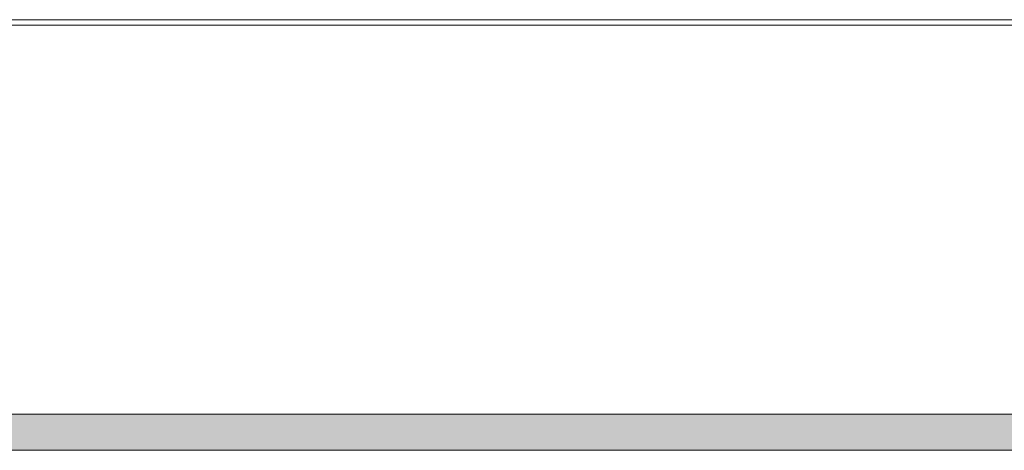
# Model space of a CAD drawing. Header units: millimetres. Extents: x -32229 to 169101, y -13689 to 125138.
# Tile 164 of 256: x 52436 to 57885, y 96350 to 98730. Entities that reach past the tile are written whole.
import ezdxf

# ---------------------------------------------------------------- set-up
doc = ezdxf.new("R2010")
doc.units = ezdxf.units.MM
for name, color, linetype, lineweight in [('A-FLOR-____-OTLN', 7, 'Continuous', 18), ('A-GENM-____-OTLN', 7, 'Continuous', 18), ('M-EQPM-____-OTLN', 7, 'Continuous', 18)]:
    doc.layers.add(name, color=color, linetype=linetype, lineweight=lineweight)

# ---------------------------------------------------------------- blocks, each defined once
blk = doc.blocks.new('АР-Заполнение деф_ шва - Д_ш_-4327394--01 ЭМ')
at = {"layer": 'A-GENM-____-OTLN', "color": 253, "lineweight": 13, "true_color": 0xaaaaaa}
blk.add_line((0, -25), (76270, -25), dxfattribs=at)
blk = doc.blocks.new('АР_Лоток - 200х100h_ЛВ1-7518964--01 ЭМ')
at = {"layer": 'M-EQPM-____-OTLN', "lineweight": 13, "true_color": 0xf3f3f3}
blk.add_hatch(color=7, dxfattribs=at).paths.add_polyline_path([(14285, -100), (14285, 100), (0, 100), (0, -100), (10573.6, -100)])
blk = doc.blocks.new('Наметкина 10_РД_АР_П_отсоединено_rvt-1--01 ЭМ')
at = {"layer": 'A-FLOR-____-OTLN', "color": 253, "lineweight": 13, "true_color": 0xaaaaaa}
for p, q in [((47975.3, 98700), (124205.3, 98700)), ((124205.3, 98730), (47999, 98730)), ((122055.3, 96550), (50125.3, 96550)), ((122055.3, 96350), (50125.3, 96350))]:
    blk.add_line(p, q, dxfattribs=at)
at = {"layer": 'A-GENM-____-OTLN', "color": 253, "lineweight": 13, "true_color": 0xaaaaaa}
blk.add_blockref('АР-Заполнение деф_ шва - Д_ш_-4327394--01 ЭМ', (47985.3, 98725), dxfattribs=at)
at = {"layer": 'M-EQPM-____-OTLN', "color": 253, "lineweight": 13, "true_color": 0xaaaaaa}
blk.add_blockref('АР_Лоток - 200х100h_ЛВ1-7518964--01 ЭМ', (50125.3, 96450), dxfattribs=at)

msp = doc.modelspace()

# ---------------------------------------------------------------- block references
at = {"lineweight": 5}
msp.add_blockref('Наметкина 10_РД_АР_П_отсоединено_rvt-1--01 ЭМ', (0, 0), dxfattribs=at)

doc.saveas('drawing.dxf')
